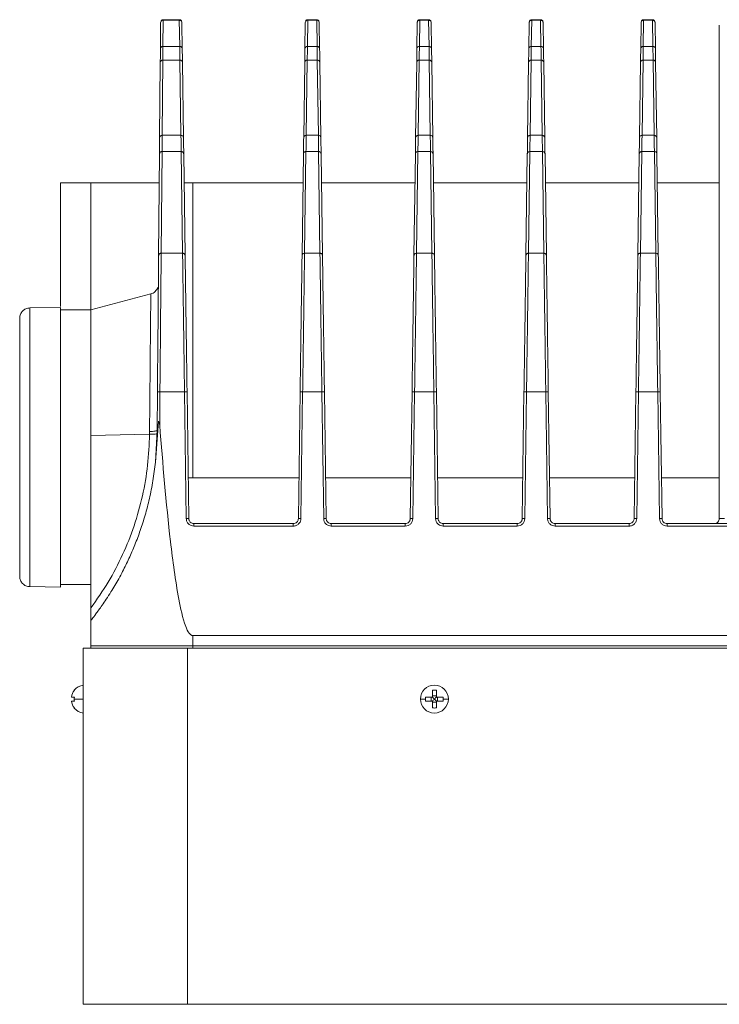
# Model space of a CAD drawing. Header units: millimetres. Extents: x -806 to 2023, y 502 to 1658.
# Tile 16 of 48: x -262 to -124, y 1464 to 1658. Entities that reach past the tile are written whole.
import ezdxf

# ---------------------------------------------------------------- set-up
doc = ezdxf.new("R2010")
doc.units = ezdxf.units.MM

# ---------------------------------------------------------------- blocks, each defined once
blk = doc.blocks.new('Drawing View10')
at = {"color": 7, "linetype": 'Continuous', "lineweight": 18}
for p, q in [((15.2, 130.22), (15.15, 125.08)), ((15.2, 130.26), (15.2, 130.22)), ((18.87, 130.81), (15.58, 130.81)), ((15.65, 125.57), (15.7, 130.71)), ((15.7, 130.71), (15.7, 130.81)), ((15.7, 130.71), (18.87, 130.71)), ((18.87, 130.71), (18.87, 130.81)), ((18.87, 130.71), (18.95, 125.57)), ((19.37, 130.22), (19.37, 130.25)), ((19.45, 125.08), (19.37, 130.22)), ((43.63, 130.22), (43.55, 125.08)), ((43.63, 130.24), (43.63, 130.22)), ((44.05, 125.57), (44.13, 130.71)), ((45.87, 130.81), (44.13, 130.81)), ((44.13, 130.71), (44.13, 130.81)), ((44.13, 130.71), (45.87, 130.71)), ((45.87, 130.71), (45.87, 130.81)), ((45.87, 130.71), (45.95, 125.57)), ((46.37, 130.22), (46.37, 130.24)), ((46.45, 125.08), (46.37, 130.22)), ((65.63, 130.22), (65.55, 125.08)), ((65.63, 130.24), (65.63, 130.22)), ((66.05, 125.57), (66.12, 130.71)), ((66.12, 130.71), (66.13, 130.81)), ((66.12, 130.71), (67.87, 130.71)), ((67.87, 130.81), (66.13, 130.81)), ((67.87, 130.71), (67.87, 130.81)), ((67.87, 130.71), (67.95, 125.57)), ((68.37, 130.22), (68.37, 130.24)), ((68.45, 125.08), (68.37, 130.22)), ((87.63, 130.22), (87.55, 125.08)), ((87.63, 130.24), (87.63, 130.22)), ((88.05, 125.57), (88.12, 130.71)), ((88.12, 130.71), (88.13, 130.81)), ((88.12, 130.71), (89.87, 130.71)), ((89.87, 130.81), (88.13, 130.81)), ((89.87, 130.71), (89.87, 130.81)), ((89.87, 130.71), (89.95, 125.57)), ((90.37, 130.22), (90.37, 130.24)), ((90.45, 125.08), (90.37, 130.22)), ((109.63, 130.22), (109.55, 125.08)), ((109.63, 130.24), (109.63, 130.22)), ((110.05, 125.57), (110.13, 130.71)), ((111.87, 130.81), (110.13, 130.81)), ((110.13, 130.71), (110.13, 130.81)), ((110.13, 130.71), (111.87, 130.71)), ((111.87, 130.71), (111.87, 130.81)), ((111.87, 130.71), (111.95, 125.57)), ((112.37, 130.22), (112.37, 130.24)), ((112.45, 125.08), (112.37, 130.22)), ((125, 120.26), (125, 129.75)), ((18.95, 125.57), (15.65, 125.57)), ((45.95, 125.57), (44.05, 125.57)), ((67.95, 125.57), (66.05, 125.57)), ((89.95, 125.57), (88.05, 125.57)), ((111.95, 125.57), (110.05, 125.57)), ((15.13, 122.41), (15, 107.61)), ((15.5, 108.09), (15.63, 122.89)), ((15.63, 122.89), (18.98, 122.89)), ((18.98, 122.89), (19.19, 108.09)), ((19.69, 107.62), (19.48, 122.41)), ((43.52, 122.41), (43.31, 107.62)), ((43.81, 108.09), (44.02, 122.89)), ((44.02, 122.89), (45.98, 122.89)), ((45.98, 122.89), (46.19, 108.09)), ((46.69, 107.62), (46.48, 122.41)), ((65.52, 122.41), (65.31, 107.62)), ((65.81, 108.09), (66.02, 122.89)), ((66.02, 122.89), (67.98, 122.89)), ((67.98, 122.89), (68.19, 108.09)), ((68.69, 107.62), (68.48, 122.41)), ((87.52, 122.41), (87.31, 107.62)), ((87.81, 108.09), (88.02, 122.89)), ((88.02, 122.89), (89.98, 122.89)), ((89.98, 122.89), (90.19, 108.09)), ((90.69, 107.62), (90.48, 122.41)), ((109.52, 122.41), (109.31, 107.62)), ((109.81, 108.09), (110.02, 122.89)), ((110.02, 122.89), (111.98, 122.89)), ((111.98, 122.89), (112.19, 108.09)), ((112.69, 107.62), (112.48, 122.41)), ((125, 120.25), (125, 120.14)), ((125, 120.14), (125, 32.75)), ((19.19, 108.09), (15.5, 108.09)), ((46.19, 108.09), (43.81, 108.09)), ((68.19, 108.09), (65.81, 108.09)), ((90.19, 108.09), (87.81, 108.09)), ((112.19, 108.09), (109.81, 108.09)), ((15.3, 84.9), (15.47, 104.88)), ((15.47, 104.88), (19.23, 104.88)), ((19.23, 104.88), (19.51, 84.9)), ((43.49, 84.9), (43.76, 104.88)), ((43.76, 104.88), (46.24, 104.88)), ((46.24, 104.88), (46.51, 84.9)), ((65.49, 84.9), (65.76, 104.88)), ((65.76, 104.88), (68.24, 104.88)), ((68.24, 104.88), (68.51, 84.9)), ((87.49, 84.9), (87.76, 104.88)), ((87.76, 104.88), (90.24, 104.88)), ((90.24, 104.88), (90.51, 84.9)), ((109.49, 84.9), (109.76, 104.88)), ((109.76, 104.88), (112.24, 104.88)), ((112.24, 104.88), (112.51, 84.9)), ((14.97, 104.42), (14.8, 84.44)), ((20.01, 84.44), (19.73, 104.42)), ((43.26, 104.42), (42.99, 84.44)), ((47.01, 84.44), (46.74, 104.42)), ((65.26, 104.42), (64.99, 84.44)), ((69.01, 84.44), (68.74, 104.42)), ((87.26, 104.42), (86.99, 84.44)), ((91.01, 84.44), (90.74, 104.42)), ((109.26, 104.42), (108.99, 84.44)), ((113.01, 84.44), (112.74, 104.42)), ((1.5, 98.75), (-4.5, 98.75)), ((-4.5, 98.75), (-4.5, 74.43)), ((1.5, 73.93), (1.5, 98.75)), ((14.87, 98.75), (1.5, 98.75)), ((21.5, 98.75), (19.8, 98.75)), ((21.5, 98.75), (21.5, 40.75)), ((43.19, 98.75), (21.5, 98.75)), ((65.19, 98.75), (46.81, 98.75)), ((87.19, 98.75), (68.81, 98.75)), ((109.19, 98.75), (90.81, 98.75)), ((125, 98.75), (112.81, 98.75)), ((19.51, 84.9), (15.3, 84.9)), ((46.51, 84.9), (43.49, 84.9)), ((68.51, 84.9), (65.49, 84.9)), ((90.51, 84.9), (87.49, 84.9)), ((112.51, 84.9), (109.49, 84.9)), ((14.65, 78.19), (14.65, 78.22)), ((13.27, 76.9), (1.5, 73.75)), ((-4.5, 74.25), (-10.53, 74.14)), ((1.5, 73.75), (-4.5, 73.75)), ((1.5, 63.26), (1.5, 73.75)), ((1.5, 49.06), (1.5, 63.26)), ((14.57, 57.64), (14.5, 50.05)), ((15.01, 51.1), (15.06, 57.65)), ((15.06, 57.65), (19.89, 57.65)), ((19.89, 57.65), (20.24, 32.74)), ((20.74, 32.74), (20.39, 57.64)), ((42.61, 57.64), (42.26, 32.74)), ((42.76, 32.74), (43.11, 57.65)), ((43.11, 57.65), (46.89, 57.65)), ((46.89, 57.65), (47.24, 32.74)), ((47.74, 32.74), (47.39, 57.64)), ((64.61, 57.64), (64.26, 32.74)), ((64.76, 32.74), (65.11, 57.65)), ((65.11, 57.65), (68.89, 57.65)), ((68.89, 57.65), (69.24, 32.74)), ((69.74, 32.74), (69.39, 57.64)), ((86.61, 57.64), (86.26, 32.74)), ((86.76, 32.74), (87.11, 57.65)), ((87.11, 57.65), (90.89, 57.65)), ((90.89, 57.65), (91.24, 32.74)), ((91.74, 32.74), (91.39, 57.64)), ((108.61, 57.64), (108.26, 32.74)), ((108.76, 32.74), (109.11, 57.65)), ((109.11, 57.65), (112.89, 57.65)), ((112.89, 57.65), (113.24, 32.74)), ((113.74, 32.74), (113.39, 57.64)), ((14.63, 50.06), (14.78, 51.86)), ((14.78, 51.86), (15.01, 51.1)), ((1.5, 49.05), (13.02, 49.31)), ((1.5, 15.19), (1.5, 49.05)), ((14.63, 50.06), (14.17, 43.8)), ((14.5, 50.05), (14.17, 43.8)), ((14.44, 50.01), (14.5, 50.05)), ((20.62, 40.75), (21.5, 40.75)), ((42.38, 40.75), (21.5, 40.75)), ((64.38, 40.75), (47.62, 40.75)), ((86.38, 40.75), (69.62, 40.75)), ((108.38, 40.75), (91.62, 40.75)), ((125, 40.75), (113.62, 40.75)), ((41.26, 31.75), (21.74, 31.75)), ((21.74, 31.26), (41.26, 31.26)), ((63.26, 31.75), (48.74, 31.75)), ((48.74, 31.26), (63.26, 31.26)), ((85.26, 31.75), (70.74, 31.75)), ((70.74, 31.26), (85.26, 31.26)), ((107.26, 31.75), (92.74, 31.75)), ((92.74, 31.26), (107.26, 31.26)), ((129.26, 31.75), (114.74, 31.75)), ((114.74, 31.26), (129.26, 31.26)), ((-4.5, 19.75), (1.5, 19.75)), ((-10.53, 19.36), (-4.5, 19.25)), ((1.5, 7.75), (1.5, 12.75)), ((596.5, 9.75), (21.5, 9.75)), ((21.5, 7.75), (21.5, 9.75)), ((1.5, 7.25), (1.5, 7.75)), ((21.5, 7.75), (596.5, 7.75)), ((21.5, 7.25), (21.5, 7.75)), ((0, -62.75), (0, 7.25)), ((20.5, 7.25), (0, 7.25)), ((20.5, 7.25), (20.5, -62.75)), ((597.5, 7.25), (20.5, 7.25)), ((68.6, -1.02), (68.6, -2.35)), ((69.4, -1.02), (69.4, -2.35)), ((-2.34, -2.35), (-2.34, -2.35)), ((-1.76, -3.15), (-2.34, -3.15)), ((-1.76, -3.15), (-2.34, -3.15)), ((66.25, -2.75), (67.25, -2.75)), ((68.6, -2.35), (67.27, -2.35)), ((68.6, -3.15), (67.27, -3.15)), ((68.37, -2.35), (68.37, -3.15)), ((69.4, -2.12), (68.6, -2.12)), ((68.6, -3.15), (68.6, -4.48)), ((69.4, -3.38), (68.6, -3.38)), ((68.97, -2.72), (68.97, -2.78)), ((69.03, -2.72), (68.97, -2.72)), ((69.03, -2.78), (68.97, -2.78)), ((69.03, -2.72), (69.03, -2.78)), ((70.73, -2.35), (69.4, -2.35)), ((69.4, -3.15), (69.4, -4.48)), ((70.73, -3.15), (69.4, -3.15)), ((69.63, -2.35), (69.63, -3.15)), ((0, -62.75), (20.5, -62.75)), ((597.5, -62.75), (20.5, -62.75))]:
    blk.add_line(p, q, dxfattribs=at)
at = {"color": 7, "linetype": 'Continuous', "lineweight": 18, "flags": 128}
for points in [[(71.75, -2.75), (71.7, -2.75), (71.63, -2.75), (71.54, -2.75), (71.42, -2.75), (71.28, -2.75), (71.12, -2.75), (70.94, -2.75), (70.75, -2.75)], [(-1.76, -4.48), (-1.77, -4.49), (-1.77, -4.49), (-1.78, -4.5), (-1.78, -4.5), (-1.78, -4.5), (-1.77, -4.5), (-1.77, -4.49), (-1.76, -4.49)]]:
    blk.add_lwpolyline(points, dxfattribs=at)
at = {"color": 7, "linetype": 'Continuous', "lineweight": 18}
for centre, radius, start, end in [((69, -2.75), 2.75, 0, 180), ((0.38, -2.75), 2.75, 140.9108, 171.6254), ((0.38, -2.75), 2.75, 140.9108, 171.6254), ((0.38, -2.75), 2.78, 97.7758, 140.911), ((-1.7, -0.94), 0.101, 216.7431, 234.6115), ((69, -5.39), 4.39, 84.7672, 95.2328), ((-1.68, 15.84), 18.2, 267.921, 269.7644), ((-1.68, -21.34), 18.2, 90.2356, 92.079), ((0.38, -2.75), 2.75, 188.3746, 219.0892), ((-1.68, 15.04), 18.2, 267.921, 269.7644), ((1.79, -2.77), 3.57, 173.5624, 180.004), ((0.09, 193.87), 196.64, 269.4548, 269.9731), ((1.78, -2.77), 3.56, 179.9934, 186.4455), ((69, -2.75), 2.75, 180, 0), ((71.63, -2.75), 4.38, 174.7635, 180.0065), ((71.63, -2.75), 4.38, 179.9935, 185.2365), ((66.37, -2.75), 4.38, 359.9935, 5.2365), ((66.37, -2.75), 4.38, 354.7635, 0.0065), ((0.38, -2.75), 2.78, 219.089, 262.2242), ((69, -0.11), 4.39, 264.7672, 275.2328)]:
    blk.add_arc(centre, radius, start, end, dxfattribs=at)
for points in [[(15.7, 130.71), (15.64, 130.71), (15.5, 130.69), (15.34, 130.58), (15.22, 130.42), (15.21, 130.29), (15.2, 130.22)], [(18.87, 130.71), (18.94, 130.71), (19.07, 130.69), (19.23, 130.58), (19.35, 130.42), (19.37, 130.29), (19.37, 130.22)], [(44.13, 130.71), (44.06, 130.71), (43.93, 130.69), (43.77, 130.58), (43.65, 130.42), (43.63, 130.29), (43.63, 130.22)], [(66.12, 130.71), (66.06, 130.71), (65.93, 130.69), (65.77, 130.58), (65.65, 130.42), (65.63, 130.29), (65.63, 130.22)], [(88.12, 130.71), (88.06, 130.71), (87.93, 130.69), (87.77, 130.58), (87.65, 130.42), (87.63, 130.29), (87.63, 130.22)], [(110.13, 130.71), (110.06, 130.71), (109.93, 130.69), (109.77, 130.58), (109.65, 130.42), (109.63, 130.29), (109.63, 130.22)], [(15.15, 125.08), (15.15, 124.77), (15.15, 124.13), (15.14, 122.98), (15.13, 122.41)], [(15.15, 125.08), (15.16, 125.15), (15.18, 125.28), (15.29, 125.44), (15.46, 125.55), (15.59, 125.57), (15.65, 125.57)], [(18.95, 125.57), (19.01, 125.57), (19.14, 125.55), (19.31, 125.44), (19.42, 125.28), (19.44, 125.15), (19.45, 125.08)], [(19.48, 122.41), (19.48, 122.99), (19.46, 124.13), (19.45, 124.77), (19.45, 125.08)], [(43.55, 125.08), (43.55, 124.77), (43.54, 124.13), (43.52, 122.99), (43.52, 122.41)], [(44.05, 125.57), (43.99, 125.57), (43.86, 125.55), (43.69, 125.44), (43.58, 125.28), (43.56, 125.15), (43.55, 125.08)], [(45.95, 125.57), (46.01, 125.57), (46.14, 125.55), (46.31, 125.44), (46.42, 125.28), (46.44, 125.15), (46.45, 125.08)], [(46.48, 122.41), (46.48, 122.99), (46.46, 124.13), (46.45, 124.77), (46.45, 125.08)], [(65.55, 125.08), (65.55, 124.77), (65.54, 124.13), (65.52, 122.99), (65.52, 122.41)], [(66.05, 125.57), (65.99, 125.57), (65.86, 125.55), (65.69, 125.44), (65.58, 125.28), (65.56, 125.15), (65.55, 125.08)], [(67.95, 125.57), (68.01, 125.57), (68.14, 125.55), (68.31, 125.44), (68.42, 125.28), (68.44, 125.15), (68.45, 125.08)], [(68.48, 122.41), (68.48, 122.99), (68.46, 124.13), (68.45, 124.77), (68.45, 125.08)], [(87.55, 125.08), (87.55, 124.77), (87.54, 124.13), (87.52, 122.99), (87.52, 122.41)], [(88.05, 125.57), (87.99, 125.57), (87.86, 125.55), (87.69, 125.44), (87.58, 125.28), (87.56, 125.15), (87.55, 125.08)], [(89.95, 125.57), (90.01, 125.57), (90.14, 125.55), (90.31, 125.44), (90.42, 125.28), (90.44, 125.15), (90.45, 125.08)], [(90.48, 122.41), (90.48, 122.99), (90.46, 124.13), (90.45, 124.77), (90.45, 125.08)], [(109.55, 125.08), (109.55, 124.77), (109.54, 124.13), (109.52, 122.99), (109.52, 122.41)], [(110.05, 125.57), (109.99, 125.57), (109.86, 125.55), (109.69, 125.44), (109.58, 125.28), (109.56, 125.15), (109.55, 125.08)], [(111.95, 125.57), (112.01, 125.57), (112.14, 125.55), (112.31, 125.44), (112.42, 125.28), (112.44, 125.15), (112.45, 125.08)], [(112.48, 122.41), (112.48, 122.99), (112.46, 124.13), (112.45, 124.77), (112.45, 125.08)], [(15.63, 122.89), (15.57, 122.88), (15.44, 122.87), (15.27, 122.76), (15.16, 122.6), (15.14, 122.47), (15.13, 122.41)], [(18.98, 122.89), (19.05, 122.88), (19.18, 122.87), (19.34, 122.76), (19.46, 122.6), (19.48, 122.47), (19.48, 122.41)], [(44.02, 122.89), (43.95, 122.88), (43.82, 122.87), (43.66, 122.76), (43.54, 122.6), (43.52, 122.47), (43.52, 122.41)], [(46.48, 122.41), (46.48, 122.47), (46.46, 122.6), (46.34, 122.76), (46.18, 122.87), (46.05, 122.88), (45.98, 122.89)], [(66.02, 122.89), (65.95, 122.88), (65.82, 122.87), (65.66, 122.76), (65.54, 122.6), (65.52, 122.47), (65.52, 122.41)], [(67.98, 122.89), (68.05, 122.88), (68.18, 122.87), (68.34, 122.76), (68.46, 122.6), (68.48, 122.47), (68.48, 122.41)], [(88.02, 122.89), (87.95, 122.88), (87.82, 122.87), (87.66, 122.76), (87.54, 122.6), (87.52, 122.47), (87.52, 122.41)], [(89.98, 122.89), (90.05, 122.88), (90.18, 122.87), (90.34, 122.76), (90.46, 122.6), (90.48, 122.47), (90.48, 122.41)], [(110.02, 122.89), (109.95, 122.88), (109.82, 122.87), (109.66, 122.76), (109.54, 122.6), (109.52, 122.47), (109.52, 122.41)], [(111.98, 122.89), (112.05, 122.88), (112.18, 122.87), (112.34, 122.76), (112.46, 122.6), (112.48, 122.47), (112.48, 122.41)], [(15, 107.61), (15, 107.15), (14.99, 106.21), (14.98, 105.02), (14.97, 104.42)], [(15.5, 108.09), (15.44, 108.08), (15.31, 108.07), (15.14, 107.96), (15.03, 107.8), (15.01, 107.68), (15, 107.61)], [(19.19, 108.09), (19.26, 108.08), (19.39, 108.07), (19.55, 107.96), (19.67, 107.8), (19.68, 107.68), (19.69, 107.62)], [(19.73, 104.42), (19.73, 105.02), (19.71, 106.22), (19.7, 107.15), (19.69, 107.62)], [(43.31, 107.62), (43.3, 107.15), (43.29, 106.22), (43.27, 105.02), (43.26, 104.42)], [(43.81, 108.09), (43.74, 108.08), (43.61, 108.07), (43.45, 107.96), (43.33, 107.8), (43.32, 107.68), (43.31, 107.62)], [(46.19, 108.09), (46.26, 108.08), (46.39, 108.07), (46.55, 107.96), (46.67, 107.8), (46.68, 107.68), (46.69, 107.62)], [(46.74, 104.42), (46.73, 105.02), (46.71, 106.22), (46.7, 107.15), (46.69, 107.62)], [(65.31, 107.62), (65.3, 107.15), (65.29, 106.22), (65.27, 105.02), (65.26, 104.42)], [(65.81, 108.09), (65.74, 108.08), (65.61, 108.07), (65.45, 107.96), (65.33, 107.8), (65.32, 107.68), (65.31, 107.62)], [(68.19, 108.09), (68.26, 108.08), (68.39, 108.07), (68.55, 107.96), (68.67, 107.8), (68.68, 107.68), (68.69, 107.62)], [(68.74, 104.42), (68.73, 105.02), (68.71, 106.22), (68.7, 107.15), (68.69, 107.62)], [(87.31, 107.62), (87.3, 107.15), (87.29, 106.22), (87.27, 105.02), (87.26, 104.42)], [(87.81, 108.09), (87.74, 108.08), (87.61, 108.07), (87.45, 107.96), (87.33, 107.8), (87.32, 107.68), (87.31, 107.62)], [(90.19, 108.09), (90.26, 108.08), (90.39, 108.07), (90.55, 107.96), (90.67, 107.8), (90.68, 107.68), (90.69, 107.62)], [(90.74, 104.42), (90.73, 105.02), (90.71, 106.22), (90.7, 107.15), (90.69, 107.62)], [(109.31, 107.62), (109.3, 107.15), (109.29, 106.22), (109.27, 105.02), (109.26, 104.42)], [(109.81, 108.09), (109.74, 108.08), (109.61, 108.07), (109.45, 107.96), (109.33, 107.8), (109.32, 107.68), (109.31, 107.62)], [(112.69, 107.62), (112.68, 107.68), (112.67, 107.8), (112.55, 107.96), (112.39, 108.07), (112.26, 108.08), (112.19, 108.09)], [(112.74, 104.42), (112.73, 105.02), (112.71, 106.22), (112.7, 107.15), (112.69, 107.62)], [(15.47, 104.88), (15.41, 104.88), (15.28, 104.86), (15.11, 104.76), (15, 104.6), (14.98, 104.48), (14.97, 104.42)], [(19.23, 104.88), (19.3, 104.88), (19.43, 104.86), (19.59, 104.76), (19.71, 104.61), (19.73, 104.49), (19.73, 104.42)], [(43.76, 104.88), (43.7, 104.88), (43.57, 104.86), (43.41, 104.76), (43.29, 104.61), (43.27, 104.49), (43.26, 104.42)], [(46.24, 104.88), (46.3, 104.88), (46.43, 104.86), (46.59, 104.76), (46.71, 104.61), (46.73, 104.49), (46.74, 104.42)], [(65.76, 104.88), (65.7, 104.88), (65.57, 104.86), (65.41, 104.76), (65.29, 104.61), (65.27, 104.49), (65.26, 104.42)], [(68.24, 104.88), (68.3, 104.88), (68.43, 104.86), (68.59, 104.76), (68.71, 104.61), (68.73, 104.49), (68.74, 104.42)], [(87.76, 104.88), (87.7, 104.88), (87.57, 104.86), (87.41, 104.76), (87.29, 104.61), (87.27, 104.49), (87.26, 104.42)], [(90.24, 104.88), (90.3, 104.88), (90.43, 104.86), (90.59, 104.76), (90.71, 104.61), (90.73, 104.49), (90.74, 104.42)], [(109.76, 104.88), (109.7, 104.88), (109.57, 104.86), (109.41, 104.76), (109.29, 104.61), (109.27, 104.49), (109.26, 104.42)], [(112.24, 104.88), (112.3, 104.88), (112.43, 104.86), (112.59, 104.76), (112.71, 104.61), (112.73, 104.49), (112.74, 104.42)], [(15.3, 84.9), (15.23, 84.89), (15.1, 84.88), (14.94, 84.77), (14.82, 84.62), (14.81, 84.5), (14.8, 84.44)], [(43.49, 84.9), (43.42, 84.89), (43.29, 84.88), (43.13, 84.77), (43.01, 84.62), (42.99, 84.5), (42.99, 84.44)], [(46.51, 84.9), (46.58, 84.89), (46.71, 84.88), (46.87, 84.77), (46.99, 84.62), (47.01, 84.5), (47.01, 84.44)], [(65.49, 84.9), (65.42, 84.89), (65.29, 84.88), (65.13, 84.77), (65.01, 84.62), (64.99, 84.5), (64.99, 84.44)], [(68.51, 84.9), (68.58, 84.89), (68.71, 84.88), (68.87, 84.77), (68.99, 84.62), (69.01, 84.5), (69.01, 84.44)], [(87.49, 84.9), (87.42, 84.89), (87.29, 84.88), (87.13, 84.77), (87.01, 84.62), (86.99, 84.5), (86.99, 84.44)], [(109.49, 84.9), (109.42, 84.89), (109.29, 84.88), (109.13, 84.77), (109.01, 84.62), (108.99, 84.5), (108.99, 84.44)], [(112.51, 84.9), (112.58, 84.89), (112.71, 84.88), (112.87, 84.77), (112.99, 84.62), (113.01, 84.5), (113.01, 84.44)], [(-10.53, 74.14), (-10.79, 74.11), (-11.31, 74.04), (-11.96, 73.58), (-12.41, 72.92), (-12.47, 72.4), (-12.5, 72.14)], [(-10.53, 74.14), (-10.53, 74.04), (-10.53, 73.84), (-10.53, 72.21), (-10.53, 69.68), (-10.53, 66.25), (-10.53, 62.07), (-10.53, 57.3), (-10.53, 52.13), (-10.53, 46.75), (-10.53, 41.37), (-10.53, 36.2), (-10.53, 31.43), (-10.53, 27.26), (-10.53, 23.82), (-10.53, 21.29), (-10.53, 19.66), (-10.53, 19.46), (-10.53, 19.36)], [(-4.5, 19.25), (-4.5, 19.35), (-4.5, 19.56), (-4.5, 21.19), (-4.5, 23.73), (-4.5, 27.18), (-4.5, 31.37), (-4.5, 36.16), (-4.5, 41.35), (-4.5, 46.75), (-4.5, 52.15), (-4.5, 57.34), (-4.5, 62.13), (-4.5, 66.32), (-4.5, 69.77), (-4.5, 72.31), (-4.5, 73.94), (-4.5, 74.15), (-4.5, 74.25)], [(1.5, 49.05), (1.5, 50.7), (1.5, 54.02), (1.5, 58.72), (1.5, 63.02), (1.5, 66.75), (1.5, 69.8), (1.5, 72.04), (1.5, 73.48), (1.5, 73.66), (1.5, 73.75)], [(-12.5, 72.14), (-12.5, 72.05), (-12.5, 71.86), (-12.5, 70.35), (-12.5, 68.01), (-12.5, 64.82), (-12.5, 60.95), (-12.5, 56.53), (-12.5, 51.74), (-12.5, 46.75), (-12.5, 41.77), (-12.5, 36.97), (-12.5, 32.55), (-12.5, 28.68), (-12.5, 25.5), (-12.5, 23.15), (-12.5, 21.64), (-12.5, 21.45), (-12.5, 21.36)], [(14.57, 57.64), (14.57, 57.64), (14.59, 57.64), (14.7, 57.65), (14.87, 57.65), (15, 57.65), (15.06, 57.65)], [(19.89, 57.65), (19.95, 57.65), (20.08, 57.65), (20.25, 57.65), (20.37, 57.65), (20.38, 57.64), (20.39, 57.64)], [(42.61, 57.64), (42.62, 57.64), (42.63, 57.65), (42.75, 57.65), (42.92, 57.65), (43.05, 57.65), (43.11, 57.65)], [(46.89, 57.65), (46.95, 57.65), (47.08, 57.65), (47.25, 57.65), (47.37, 57.65), (47.38, 57.64), (47.39, 57.64)], [(64.61, 57.64), (64.62, 57.64), (64.63, 57.65), (64.75, 57.65), (64.92, 57.65), (65.05, 57.65), (65.11, 57.65)], [(68.89, 57.65), (68.95, 57.65), (69.08, 57.65), (69.25, 57.65), (69.37, 57.65), (69.38, 57.64), (69.39, 57.64)], [(86.61, 57.64), (86.62, 57.64), (86.63, 57.65), (86.75, 57.65), (86.92, 57.65), (87.05, 57.65), (87.11, 57.65)], [(90.89, 57.65), (90.95, 57.65), (91.08, 57.65), (91.25, 57.65), (91.37, 57.65), (91.38, 57.64), (91.39, 57.64)], [(108.61, 57.64), (108.62, 57.64), (108.63, 57.65), (108.75, 57.65), (108.92, 57.65), (109.05, 57.65), (109.11, 57.65)], [(112.89, 57.65), (112.95, 57.65), (113.08, 57.65), (113.25, 57.65), (113.37, 57.65), (113.38, 57.64), (113.39, 57.64)], [(14.5, 50.05), (14.5, 50.05), (14.51, 50.05), (14.53, 50.05), (14.57, 50.05), (14.61, 50.05), (14.63, 50.06)], [(20.74, 32.74), (20.73, 32.74), (20.71, 32.74), (20.6, 32.74), (20.43, 32.74), (20.3, 32.74), (20.24, 32.74)], [(21.74, 31.75), (21.74, 31.74), (21.74, 31.73), (21.74, 31.62), (21.74, 31.46), (21.74, 31.33), (21.74, 31.26)], [(41.26, 31.75), (41.26, 31.74), (41.26, 31.73), (41.26, 31.62), (41.26, 31.46), (41.26, 31.33), (41.26, 31.26)], [(42.26, 32.74), (42.27, 32.74), (42.29, 32.74), (42.4, 32.74), (42.57, 32.74), (42.7, 32.74), (42.76, 32.74)], [(47.74, 32.74), (47.73, 32.74), (47.71, 32.74), (47.6, 32.74), (47.43, 32.74), (47.3, 32.74), (47.24, 32.74)], [(48.74, 31.75), (48.74, 31.74), (48.74, 31.73), (48.74, 31.62), (48.74, 31.46), (48.74, 31.33), (48.74, 31.26)], [(63.26, 31.75), (63.26, 31.74), (63.26, 31.73), (63.26, 31.62), (63.26, 31.46), (63.26, 31.33), (63.26, 31.26)], [(64.26, 32.74), (64.27, 32.74), (64.29, 32.74), (64.4, 32.74), (64.57, 32.74), (64.7, 32.74), (64.76, 32.74)], [(69.74, 32.74), (69.73, 32.74), (69.71, 32.74), (69.6, 32.74), (69.43, 32.74), (69.3, 32.74), (69.24, 32.74)], [(70.74, 31.75), (70.74, 31.74), (70.74, 31.73), (70.74, 31.62), (70.74, 31.46), (70.74, 31.33), (70.74, 31.26)], [(85.26, 31.75), (85.26, 31.74), (85.26, 31.73), (85.26, 31.62), (85.26, 31.46), (85.26, 31.33), (85.26, 31.26)], [(86.26, 32.74), (86.27, 32.74), (86.29, 32.74), (86.4, 32.74), (86.57, 32.74), (86.7, 32.74), (86.76, 32.74)], [(91.74, 32.74), (91.73, 32.74), (91.71, 32.74), (91.6, 32.74), (91.43, 32.74), (91.3, 32.74), (91.24, 32.74)], [(92.74, 31.75), (92.74, 31.74), (92.74, 31.73), (92.74, 31.62), (92.74, 31.46), (92.74, 31.33), (92.74, 31.26)], [(107.26, 31.75), (107.26, 31.74), (107.26, 31.73), (107.26, 31.62), (107.26, 31.46), (107.26, 31.33), (107.26, 31.26)], [(108.26, 32.74), (108.27, 32.74), (108.29, 32.74), (108.4, 32.74), (108.57, 32.74), (108.7, 32.74), (108.76, 32.74)], [(113.74, 32.74), (113.73, 32.74), (113.71, 32.74), (113.6, 32.74), (113.43, 32.74), (113.3, 32.74), (113.24, 32.74)], [(114.74, 31.75), (114.74, 31.74), (114.74, 31.73), (114.74, 31.62), (114.74, 31.46), (114.74, 31.33), (114.74, 31.26)], [(124, 31.75), (124.13, 31.77), (124.39, 31.8), (124.72, 32.03), (124.95, 32.36), (124.98, 32.62), (125, 32.75)], [(125, 32.75), (125.02, 32.75), (125.05, 32.75), (125.28, 32.75), (125.61, 32.75), (125.87, 32.75), (126, 32.75)], [(-12.5, 21.36), (-12.47, 21.1), (-12.41, 20.58), (-11.96, 19.92), (-11.31, 19.46), (-10.79, 19.39), (-10.53, 19.36)], [(1.5, 7.75), (1.57, 7.75), (1.72, 7.75), (2.91, 7.75), (4.76, 7.75), (7.27, 7.75), (10.32, 7.75), (13.8, 7.75), (17.57, 7.75), (20.19, 7.75), (21.5, 7.75)]]:
    blk.add_open_spline(points, degree=3, dxfattribs=at)
for points, knots in [([(15.7, 130.81), (15.64, 130.8), (15.53, 130.8), (15.4, 130.72), (15.33, 130.65), (15.3, 130.61), (15.3, 130.6)], [0, 0, 0, 0, 0.3649362, 0.6790125, 0.9399686, 1, 1, 1, 1]), ([(19.28, 130.59), (19.28, 130.6), (19.25, 130.65), (19.15, 130.73), (19.01, 130.8), (18.91, 130.8), (18.87, 130.8)], [0, 0, 0, 0, 0.051813, 0.398702, 0.75591, 1, 1, 1, 1]), ([(44.1, 130.8), (44.07, 130.8), (43.98, 130.8), (43.86, 130.74), (43.76, 130.66), (43.72, 130.6), (43.71, 130.58)], [0, 0, 0, 0, 0.202181, 0.536917, 0.811459, 1, 1, 1, 1]), ([(46.29, 130.58), (46.27, 130.62), (46.2, 130.7), (46.06, 130.78), (45.93, 130.82), (45.87, 130.81), (45.86, 130.81)], [0, 0, 0, 0, 0.280175, 0.609162, 0.960287, 1, 1, 1, 1]), ([(45.87, 130.71), (45.94, 130.71), (46.07, 130.69), (46.23, 130.58), (46.35, 130.42), (46.37, 130.29), (46.37, 130.22)], [0, 0, 0, 0, 0.25, 0.5, 0.75, 1, 1, 1, 1]), ([(66.1, 130.8), (66.07, 130.8), (65.98, 130.8), (65.86, 130.74), (65.76, 130.66), (65.72, 130.6), (65.71, 130.58)], [0, 0, 0, 0, 0.215672, 0.545021, 0.815195, 1, 1, 1, 1]), ([(68.29, 130.58), (68.27, 130.62), (68.2, 130.7), (68.06, 130.78), (67.93, 130.82), (67.87, 130.81), (67.86, 130.81)], [0, 0, 0, 0, 0.280084, 0.609092, 0.960212, 1, 1, 1, 1]), ([(67.87, 130.71), (67.94, 130.71), (68.07, 130.69), (68.23, 130.58), (68.35, 130.42), (68.37, 130.29), (68.37, 130.22)], [0, 0, 0, 0, 0.25, 0.5, 0.75, 1, 1, 1, 1]), ([(88.1, 130.8), (88.07, 130.8), (87.98, 130.8), (87.86, 130.74), (87.76, 130.66), (87.72, 130.6), (87.71, 130.58)], [0, 0, 0, 0, 0.217151, 0.546462, 0.816708, 1, 1, 1, 1]), ([(90.29, 130.58), (90.27, 130.62), (90.2, 130.7), (90.06, 130.78), (89.93, 130.82), (89.87, 130.81), (89.86, 130.81)], [0, 0, 0, 0, 0.272103, 0.608525, 0.958707, 1, 1, 1, 1]), ([(89.87, 130.71), (89.94, 130.71), (90.07, 130.69), (90.23, 130.58), (90.35, 130.42), (90.37, 130.29), (90.37, 130.22)], [0, 0, 0, 0, 0.25, 0.5, 0.75, 1, 1, 1, 1]), ([(110.1, 130.8), (110.07, 130.8), (109.98, 130.8), (109.86, 130.74), (109.76, 130.66), (109.72, 130.6), (109.71, 130.58)], [0, 0, 0, 0, 0.205758, 0.539555, 0.813427, 1, 1, 1, 1]), ([(112.29, 130.58), (112.27, 130.62), (112.2, 130.7), (112.06, 130.78), (111.93, 130.82), (111.87, 130.81), (111.86, 130.81)], [0, 0, 0, 0, 0.280263, 0.609231, 0.960361, 1, 1, 1, 1]), ([(111.87, 130.71), (111.94, 130.71), (112.07, 130.69), (112.23, 130.58), (112.35, 130.42), (112.37, 130.29), (112.37, 130.22)], [0, 0, 0, 0, 0.25, 0.5, 0.75, 1, 1, 1, 1]), ([(15.65, 125.57), (15.65, 125.27), (15.64, 124.79), (15.65, 123.88), (15.64, 123.31), (15.63, 123.01), (15.63, 122.92), (15.63, 122.9), (15.63, 122.89), (15.63, 122.89), (15.63, 122.89), (15.63, 122.89), (15.63, 122.89), (15.63, 122.89)], [0, 0, 0, 0, 0.475849, 0.745774, 0.926711, 0.981457, 0.995254, 0.998758, 0.999662, 0.999902, 0.999969, 0.999989, 1, 1, 1, 1]), ([(18.95, 125.57), (18.95, 125.26), (18.96, 124.62), (18.98, 123.47), (18.98, 122.89)], [0, 0, 0, 0, 0.5, 1, 1, 1, 1]), ([(44.02, 122.89), (44.02, 123.47), (44.04, 124.62), (44.05, 125.26), (44.05, 125.57)], [0, 0, 0, 0, 0.5, 1, 1, 1, 1]), ([(45.95, 125.57), (45.95, 125.26), (45.96, 124.62), (45.98, 123.47), (45.98, 122.89)], [0, 0, 0, 0, 0.5, 1, 1, 1, 1]), ([(66.02, 122.89), (66.02, 123.47), (66.04, 124.62), (66.05, 125.26), (66.05, 125.57)], [0, 0, 0, 0, 0.5, 1, 1, 1, 1]), ([(67.95, 125.57), (67.95, 125.26), (67.96, 124.62), (67.98, 123.47), (67.98, 122.89)], [0, 0, 0, 0, 0.5, 1, 1, 1, 1]), ([(88.02, 122.89), (88.02, 123.47), (88.04, 124.62), (88.05, 125.26), (88.05, 125.57)], [0, 0, 0, 0, 0.5, 1, 1, 1, 1]), ([(89.95, 125.57), (89.95, 125.26), (89.96, 124.62), (89.98, 123.47), (89.98, 122.89)], [0, 0, 0, 0, 0.5, 1, 1, 1, 1]), ([(110.02, 122.89), (110.02, 123.47), (110.04, 124.62), (110.05, 125.26), (110.05, 125.57)], [0, 0, 0, 0, 0.5, 1, 1, 1, 1]), ([(111.95, 125.57), (111.95, 125.26), (111.96, 124.62), (111.98, 123.47), (111.98, 122.89)], [0, 0, 0, 0, 0.5, 1, 1, 1, 1]), ([(15.47, 104.88), (15.48, 105.48), (15.49, 106.37), (15.49, 107.17), (15.49, 107.54), (15.5, 107.79), (15.5, 107.98), (15.5, 108.09)], [0, 0, 0, 0, 0.499975, 0.738526, 0.786914, 0.879259, 1, 1, 1, 1]), ([(19.19, 108.09), (19.2, 107.62), (19.21, 106.68), (19.23, 105.48), (19.23, 104.88)], [0, 0, 0, 0, 0.5, 1, 1, 1, 1]), ([(43.76, 104.88), (43.77, 105.48), (43.79, 106.68), (43.8, 107.62), (43.81, 108.09)], [0, 0, 0, 0, 0.5, 1, 1, 1, 1]), ([(46.19, 108.09), (46.2, 107.62), (46.21, 106.68), (46.23, 105.48), (46.24, 104.88)], [0, 0, 0, 0, 0.5, 1, 1, 1, 1]), ([(65.76, 104.88), (65.77, 105.48), (65.79, 106.68), (65.8, 107.62), (65.81, 108.09)], [0, 0, 0, 0, 0.5, 1, 1, 1, 1]), ([(68.19, 108.09), (68.2, 107.62), (68.21, 106.68), (68.23, 105.48), (68.24, 104.88)], [0, 0, 0, 0, 0.5, 1, 1, 1, 1]), ([(87.76, 104.88), (87.77, 105.48), (87.79, 106.68), (87.8, 107.62), (87.81, 108.09)], [0, 0, 0, 0, 0.5, 1, 1, 1, 1]), ([(90.19, 108.09), (90.2, 107.62), (90.21, 106.68), (90.23, 105.48), (90.24, 104.88)], [0, 0, 0, 0, 0.5, 1, 1, 1, 1]), ([(109.76, 104.88), (109.77, 105.48), (109.79, 106.68), (109.8, 107.62), (109.81, 108.09)], [0, 0, 0, 0, 0.5, 1, 1, 1, 1]), ([(112.19, 108.09), (112.2, 107.62), (112.21, 106.68), (112.23, 105.48), (112.24, 104.88)], [0, 0, 0, 0, 0.5, 1, 1, 1, 1]), ([(14.8, 84.44), (14.8, 83.86), (14.79, 82.72), (14.76, 80.27), (14.74, 77.36), (14.71, 73.99), (14.68, 70.25), (14.64, 66.22), (14.6, 61.99), (14.58, 59.09), (14.57, 57.64)], [0, 0, 0, 0, 0.125, 0.25, 0.375, 0.500001, 0.625, 0.75, 0.875, 1, 1, 1, 1]), ([(15.06, 57.65), (15.06, 58.1), (15.07, 59.19), (15.09, 60.94), (15.11, 62.81), (15.12, 64.62), (15.14, 66.51), (15.16, 68.52), (15.18, 70.57), (15.19, 72.46), (15.21, 75), (15.24, 77.96), (15.27, 80.96), (15.29, 83.3), (15.3, 84.38), (15.3, 84.9)], [0, 0, 0, 0, 0.038263, 0.092204, 0.149103, 0.198644, 0.250108, 0.316337, 0.380094, 0.44138, 0.500194, 0.637419, 0.766464, 0.887325, 1, 1, 1, 1]), ([(19.51, 84.9), (19.52, 84.32), (19.54, 83.15), (19.57, 80.66), (19.61, 77.7), (19.66, 74.27), (19.71, 70.47), (19.77, 66.37), (19.83, 62.07), (19.87, 59.12), (19.89, 57.65)], [0, 0, 0, 0, 0.125, 0.25, 0.375, 0.5, 0.625, 0.75, 0.875, 1, 1, 1, 1]), ([(19.51, 84.9), (19.57, 84.9), (19.66, 84.89), (19.79, 84.83), (19.88, 84.76), (19.96, 84.66), (20.01, 84.55), (20.01, 84.47), (20.01, 84.44)], [0, 0, 0, 0, 0.1976968, 0.3747318, 0.5310586, 0.6666361, 0.8747265, 1, 1, 1, 1]), ([(20.39, 57.64), (20.37, 59.09), (20.33, 61.99), (20.27, 66.22), (20.21, 70.25), (20.16, 73.99), (20.11, 77.36), (20.07, 80.27), (20.04, 82.72), (20.02, 83.87), (20.01, 84.44)], [0, 0, 0, 0, 0.125, 0.25, 0.375, 0.5, 0.625, 0.75, 0.875, 1, 1, 1, 1]), ([(42.99, 84.44), (42.98, 83.87), (42.96, 82.72), (42.93, 80.27), (42.89, 77.36), (42.84, 73.99), (42.79, 70.25), (42.73, 66.22), (42.67, 61.99), (42.63, 59.09), (42.61, 57.64)], [0, 0, 0, 0, 0.125, 0.25, 0.375, 0.5, 0.625, 0.75, 0.875, 1, 1, 1, 1]), ([(43.11, 57.65), (43.13, 59.12), (43.17, 62.07), (43.23, 66.37), (43.29, 70.47), (43.34, 74.27), (43.39, 77.7), (43.43, 80.66), (43.46, 83.15), (43.48, 84.32), (43.49, 84.9)], [0, 0, 0, 0, 0.125, 0.25, 0.375, 0.5, 0.625, 0.75, 0.875, 1, 1, 1, 1]), ([(46.51, 84.9), (46.52, 84.32), (46.54, 83.15), (46.57, 80.66), (46.61, 77.7), (46.66, 74.27), (46.71, 70.47), (46.77, 66.37), (46.83, 62.07), (46.87, 59.12), (46.89, 57.65)], [0, 0, 0, 0, 0.125, 0.25, 0.375, 0.5, 0.625, 0.75, 0.875, 1, 1, 1, 1]), ([(47.39, 57.64), (47.37, 59.09), (47.33, 61.99), (47.27, 66.22), (47.21, 70.25), (47.16, 73.99), (47.11, 77.36), (47.07, 80.27), (47.04, 82.72), (47.02, 83.87), (47.01, 84.44)], [0, 0, 0, 0, 0.125, 0.25, 0.375, 0.5, 0.625, 0.75, 0.875, 1, 1, 1, 1]), ([(64.99, 84.44), (64.98, 83.87), (64.96, 82.72), (64.93, 80.27), (64.89, 77.36), (64.84, 73.99), (64.79, 70.25), (64.73, 66.22), (64.67, 61.99), (64.63, 59.09), (64.61, 57.64)], [0, 0, 0, 0, 0.125, 0.25, 0.375, 0.5, 0.625, 0.75, 0.875, 1, 1, 1, 1]), ([(65.11, 57.65), (65.13, 59.12), (65.17, 62.07), (65.23, 66.37), (65.29, 70.47), (65.34, 74.27), (65.39, 77.7), (65.43, 80.66), (65.46, 83.15), (65.48, 84.32), (65.49, 84.9)], [0, 0, 0, 0, 0.125, 0.25, 0.375, 0.5, 0.625, 0.75, 0.875, 1, 1, 1, 1]), ([(68.51, 84.9), (68.52, 84.32), (68.54, 83.15), (68.57, 80.66), (68.61, 77.7), (68.66, 74.27), (68.71, 70.47), (68.77, 66.37), (68.83, 62.07), (68.87, 59.12), (68.89, 57.65)], [0, 0, 0, 0, 0.125, 0.25, 0.375, 0.5, 0.625, 0.75, 0.875, 1, 1, 1, 1]), ([(69.39, 57.64), (69.37, 59.09), (69.33, 61.99), (69.27, 66.22), (69.21, 70.25), (69.16, 73.99), (69.11, 77.36), (69.07, 80.27), (69.04, 82.72), (69.02, 83.87), (69.01, 84.44)], [0, 0, 0, 0, 0.125, 0.25, 0.375, 0.5, 0.625, 0.75, 0.875, 1, 1, 1, 1]), ([(86.99, 84.44), (86.98, 83.87), (86.96, 82.72), (86.93, 80.27), (86.89, 77.36), (86.84, 73.99), (86.79, 70.25), (86.73, 66.22), (86.67, 61.99), (86.63, 59.09), (86.61, 57.64)], [0, 0, 0, 0, 0.125, 0.25, 0.375, 0.5, 0.625, 0.75, 0.875, 1, 1, 1, 1]), ([(87.11, 57.65), (87.13, 59.12), (87.17, 62.07), (87.23, 66.37), (87.29, 70.47), (87.34, 74.27), (87.39, 77.7), (87.43, 80.66), (87.46, 83.15), (87.48, 84.32), (87.49, 84.9)], [0, 0, 0, 0, 0.125, 0.25, 0.375, 0.5, 0.625, 0.75, 0.875, 1, 1, 1, 1]), ([(90.51, 84.9), (90.52, 84.32), (90.54, 83.15), (90.57, 80.66), (90.61, 77.7), (90.66, 74.27), (90.71, 70.47), (90.77, 66.37), (90.83, 62.07), (90.87, 59.12), (90.89, 57.65)], [0, 0, 0, 0, 0.1249999, 0.2499998, 0.3749998, 0.4999998, 0.6249998, 0.7499999, 0.8749999, 1, 1, 1, 1]), ([(90.51, 84.9), (90.57, 84.9), (90.66, 84.89), (90.79, 84.83), (90.88, 84.76), (90.96, 84.66), (91.01, 84.55), (91.01, 84.47), (91.01, 84.44)], [0, 0, 0, 0, 0.1976968, 0.3747318, 0.5310586, 0.6666361, 0.8747265, 1, 1, 1, 1]), ([(91.39, 57.64), (91.37, 59.09), (91.33, 61.99), (91.27, 66.22), (91.21, 70.25), (91.16, 73.99), (91.11, 77.36), (91.07, 80.27), (91.04, 82.72), (91.02, 83.87), (91.01, 84.44)], [0, 0, 0, 0, 0.125, 0.25, 0.375, 0.5, 0.625, 0.75, 0.875, 1, 1, 1, 1]), ([(108.99, 84.44), (108.98, 83.87), (108.96, 82.72), (108.93, 80.27), (108.89, 77.36), (108.84, 73.99), (108.79, 70.25), (108.73, 66.22), (108.67, 61.99), (108.63, 59.09), (108.61, 57.64)], [0, 0, 0, 0, 0.125, 0.25, 0.375, 0.5, 0.625, 0.75, 0.875, 1, 1, 1, 1]), ([(109.11, 57.65), (109.13, 59.12), (109.17, 62.07), (109.23, 66.37), (109.29, 70.47), (109.34, 74.27), (109.39, 77.7), (109.43, 80.66), (109.46, 83.15), (109.48, 84.32), (109.49, 84.9)], [0, 0, 0, 0, 0.125, 0.25, 0.375, 0.5, 0.625, 0.75, 0.875, 1, 1, 1, 1]), ([(112.51, 84.9), (112.52, 84.32), (112.54, 83.15), (112.57, 80.66), (112.61, 77.7), (112.66, 74.27), (112.71, 70.47), (112.77, 66.37), (112.83, 62.07), (112.87, 59.12), (112.89, 57.65)], [0, 0, 0, 0, 0.125, 0.25, 0.375, 0.5, 0.625, 0.75, 0.875, 1, 1, 1, 1]), ([(113.39, 57.64), (113.37, 59.09), (113.33, 61.99), (113.27, 66.22), (113.21, 70.25), (113.16, 73.99), (113.11, 77.36), (113.07, 80.27), (113.04, 82.72), (113.02, 83.87), (113.01, 84.44)], [0, 0, 0, 0, 0.125, 0.25, 0.375, 0.5, 0.625, 0.75, 0.875, 1, 1, 1, 1]), ([(14.65, 78.22), (14.59, 78.06), (14.46, 77.74), (14.12, 77.35), (13.72, 77.05), (13.41, 76.95), (13.25, 76.9)], [0, 0, 0, 0, 0.253835, 0.510451, 0.761593, 1, 1, 1, 1]), ([(13.02, 49.86), (13.02, 49.86), (13.02, 49.86), (13.02, 49.87), (13.02, 49.87), (13.02, 49.9), (13.02, 50.02), (13.02, 50.47), (13.03, 51.61), (13.05, 53.49), (13.07, 55.55), (13.09, 57.4), (13.1, 58.93), (13.12, 61.09), (13.15, 63.74), (13.17, 66.66), (13.2, 69.72), (13.23, 72.69), (13.25, 75.13), (13.27, 76.63), (13.27, 76.81), (13.27, 76.9)], [0, 0, 0, 0, 0.000005, 0.000044, 0.000149, 0.000541, 0.002053, 0.007989, 0.031508, 0.080229, 0.137852, 0.175735, 0.213211, 0.25028, 0.337797, 0.42118, 0.500422, 0.629978, 0.756487, 0.879938, 1, 1, 1, 1]), ([(21.5, 9.75), (21.44, 9.76), (21.32, 9.77), (21.07, 9.9), (20.57, 10.44), (19.59, 12.78), (18.33, 18.81), (16.55, 32.02), (15.63, 43.46), (15.01, 51.1)], [0, 0, 0, 0, 0.004094, 0.008589, 0.01988, 0.055329, 0.185634, 0.456621, 1, 1, 1, 1]), ([(1.5, 15.19), (2.67, 16.85), (5, 20.18), (7.81, 25.61), (10.07, 31.29), (11.71, 37.19), (12.77, 43.22), (12.93, 47.28), (13.02, 49.31)], [0, 0, 0, 0, 0.166666, 0.333332, 0.499999, 0.666666, 0.833333, 1, 1, 1, 1]), ([(13.02, 49.31), (13.01, 49.31), (13.01, 49.31), (13, 49.31), (12.99, 49.32), (12.99, 49.32), (12.98, 49.33), (12.98, 49.34), (12.97, 49.38), (13, 49.44), (13.02, 49.51), (13.03, 49.61), (13.02, 49.68), (13.01, 49.73), (13.02, 49.76), (13.02, 49.8), (13.02, 49.84), (13.02, 49.86)], [0, 0, 0, 0, 0.004726, 0.035033, 0.039909, 0.046042, 0.06293, 0.087846, 0.11682, 0.262386, 0.409627, 0.532168, 0.762673, 0.767215, 0.799064, 0.884102, 1, 1, 1, 1]), ([(13.02, 49.86), (13.22, 49.87), (13.63, 49.88), (14.13, 49.93), (14.31, 49.97), (14.4, 49.99)], [0, 0, 0, 0, 0.321324, 0.660654, 1, 1, 1, 1]), ([(13.02, 49.31), (13.2, 49.31), (13.51, 49.32), (13.88, 49.34), (14.22, 49.37), (14.46, 49.41), (14.49, 49.45), (14.5, 49.46)], [0, 0, 0, 0, 0.228589, 0.3698751, 0.5371404, 0.814067, 1, 1, 1, 1]), ([(14.17, 43.8), (14.03, 42.59), (13.73, 40.19), (13.03, 36.72), (12.19, 33.46), (11.23, 30.43), (10.16, 27.58), (8.99, 24.88), (7.9, 22.66), (6.96, 20.91), (6.18, 19.55), (5.36, 18.21), (4.52, 16.9), (3.71, 15.72), (3.02, 14.75), (2.3, 13.77), (1.65, 12.93), (1.55, 12.81), (1.5, 12.75)], [0, 0, 0, 0, 0.085733, 0.170236, 0.250102, 0.324417, 0.396905, 0.46987, 0.540122, 0.58322, 0.625046, 0.665763, 0.71589, 0.764337, 0.807443, 0.849481, 0.926595, 1, 1, 1, 1]), ([(20.24, 32.74), (20.24, 32.64), (20.26, 32.44), (20.38, 32.07), (20.61, 31.74), (20.91, 31.5), (21.26, 31.31), (21.55, 31.28), (21.74, 31.26)], [0, 0, 0, 0, 0.13097, 0.2609738, 0.4999864, 0.6302197, 0.7612733, 1, 1, 1, 1]), ([(21.74, 31.75), (21.61, 31.76), (21.35, 31.79), (21.03, 32.01), (20.85, 32.26), (20.75, 32.51), (20.74, 32.66), (20.74, 32.74)], [0, 0, 0, 0, 0.242876, 0.499098, 0.710739, 0.84577, 1, 1, 1, 1]), ([(41.26, 31.26), (41.36, 31.27), (41.57, 31.28), (41.94, 31.4), (42.27, 31.62), (42.52, 31.92), (42.71, 32.27), (42.74, 32.56), (42.76, 32.74)], [0, 0, 0, 0, 0.12951, 0.258127, 0.499989, 0.630497, 0.761831, 1, 1, 1, 1]), ([(42.26, 32.74), (42.26, 32.66), (42.24, 32.51), (42.15, 32.26), (41.97, 32.01), (41.65, 31.79), (41.39, 31.76), (41.26, 31.75)], [0, 0, 0, 0, 0.1541656, 0.28916, 0.5008096, 0.757061, 1, 1, 1, 1]), ([(47.24, 32.74), (47.26, 32.55), (47.31, 32.16), (47.66, 31.67), (48.15, 31.33), (48.54, 31.29), (48.74, 31.26)], [0, 0, 0, 0, 0.249782, 0.499982, 0.750187, 1, 1, 1, 1]), ([(48.74, 31.75), (48.61, 31.76), (48.35, 31.79), (48.04, 32.01), (47.85, 32.26), (47.76, 32.5), (47.74, 32.66), (47.74, 32.74)], [0, 0, 0, 0, 0.242885, 0.499112, 0.708616, 0.844175, 1, 1, 1, 1]), ([(63.26, 31.26), (63.46, 31.29), (63.85, 31.33), (64.34, 31.67), (64.69, 32.16), (64.74, 32.55), (64.76, 32.74)], [0, 0, 0, 0, 0.249655, 0.49964, 0.749807, 1, 1, 1, 1]), ([(64.26, 32.74), (64.26, 32.66), (64.24, 32.51), (64.15, 32.26), (63.97, 32.01), (63.65, 31.79), (63.39, 31.76), (63.26, 31.75)], [0, 0, 0, 0, 0.154183, 0.289186, 0.500831, 0.757131, 1, 1, 1, 1]), ([(69.24, 32.74), (69.26, 32.55), (69.31, 32.16), (69.66, 31.67), (70.15, 31.33), (70.54, 31.29), (70.74, 31.26)], [0, 0, 0, 0, 0.249782, 0.499982, 0.750187, 1, 1, 1, 1]), ([(70.74, 31.75), (70.61, 31.76), (70.35, 31.79), (70.04, 32.01), (69.85, 32.26), (69.76, 32.5), (69.74, 32.66), (69.74, 32.74)], [0, 0, 0, 0, 0.242885, 0.499112, 0.708616, 0.844175, 1, 1, 1, 1]), ([(85.26, 31.26), (85.46, 31.29), (85.85, 31.33), (86.34, 31.67), (86.69, 32.16), (86.74, 32.55), (86.76, 32.74)], [0, 0, 0, 0, 0.249655, 0.49964, 0.749807, 1, 1, 1, 1]), ([(86.26, 32.74), (86.26, 32.66), (86.24, 32.51), (86.15, 32.26), (85.97, 32.01), (85.65, 31.79), (85.39, 31.76), (85.26, 31.75)], [0, 0, 0, 0, 0.154183, 0.289186, 0.500831, 0.757131, 1, 1, 1, 1]), ([(91.24, 32.74), (91.24, 32.64), (91.26, 32.44), (91.38, 32.07), (91.61, 31.74), (91.91, 31.5), (92.26, 31.31), (92.55, 31.28), (92.74, 31.26)], [0, 0, 0, 0, 0.13097, 0.260974, 0.499986, 0.63022, 0.761273, 1, 1, 1, 1]), ([(92.74, 31.75), (92.61, 31.76), (92.35, 31.79), (92.03, 32.01), (91.85, 32.26), (91.76, 32.51), (91.74, 32.66), (91.74, 32.74)], [0, 0, 0, 0, 0.242876, 0.499098, 0.710739, 0.84577, 1, 1, 1, 1]), ([(107.26, 31.26), (107.36, 31.27), (107.57, 31.28), (107.94, 31.4), (108.27, 31.62), (108.52, 31.92), (108.71, 32.27), (108.74, 32.56), (108.76, 32.74)], [0, 0, 0, 0, 0.12951, 0.258127, 0.499989, 0.630497, 0.761831, 1, 1, 1, 1]), ([(108.26, 32.74), (108.26, 32.66), (108.24, 32.51), (108.15, 32.26), (107.97, 32.01), (107.65, 31.79), (107.39, 31.76), (107.26, 31.75)], [0, 0, 0, 0, 0.154166, 0.28916, 0.50081, 0.757061, 1, 1, 1, 1]), ([(113.24, 32.74), (113.26, 32.55), (113.31, 32.16), (113.66, 31.67), (114.15, 31.33), (114.54, 31.29), (114.74, 31.26)], [0, 0, 0, 0, 0.249782, 0.499982, 0.750187, 1, 1, 1, 1]), ([(114.74, 31.75), (114.61, 31.76), (114.35, 31.79), (114.04, 32.01), (113.85, 32.26), (113.76, 32.5), (113.74, 32.66), (113.74, 32.74)], [0, 0, 0, 0, 0.242868, 0.499112, 0.708616, 0.844175, 1, 1, 1, 1]), ([(1.5, 12.75), (1.5, 12.76), (1.5, 12.77), (1.5, 12.89), (1.5, 13.07), (1.5, 13.46), (1.5, 14.17), (1.5, 14.82), (1.5, 15.19)], [0, 0, 0, 0, 0.090066, 0.18234, 0.284973, 0.395307, 0.664032, 1, 1, 1, 1]), ([(68.57, -2.35), (68.63, -2.41), (68.76, -2.53), (68.9, -2.66), (68.97, -2.72)], [0, 0, 0, 0, 0.481368, 1, 1, 1, 1]), ([(68.57, -3.15), (68.63, -3.09), (68.76, -2.97), (68.9, -2.84), (68.97, -2.78)], [0, 0, 0, 0, 0.481534, 1, 1, 1, 1]), ([(68.6, -2.32), (68.66, -2.38), (68.78, -2.51), (68.91, -2.65), (68.97, -2.72)], [0, 0, 0, 0, 0.481534, 1, 1, 1, 1]), ([(68.6, -3.18), (68.66, -3.12), (68.78, -2.99), (68.91, -2.85), (68.97, -2.78)], [0, 0, 0, 0, 0.481368, 1, 1, 1, 1]), ([(69.4, -2.32), (69.34, -2.38), (69.22, -2.51), (69.09, -2.65), (69.03, -2.72)], [0, 0, 0, 0, 0.481368, 1, 1, 1, 1]), ([(69.43, -2.35), (69.37, -2.41), (69.24, -2.53), (69.1, -2.66), (69.03, -2.72)], [0, 0, 0, 0, 0.481534, 1, 1, 1, 1]), ([(69.43, -3.15), (69.37, -3.09), (69.24, -2.97), (69.1, -2.84), (69.03, -2.78)], [0, 0, 0, 0, 0.481368, 1, 1, 1, 1]), ([(69.4, -3.18), (69.34, -3.12), (69.22, -2.99), (69.09, -2.85), (69.03, -2.78)], [0, 0, 0, 0, 0.481534, 1, 1, 1, 1])]:
    blk.add_open_spline(points, degree=3, knots=knots, dxfattribs=at)

msp = doc.modelspace()

# ---------------------------------------------------------------- block references
at = {"color": 7, "linetype": 'Continuous', "lineweight": 18}
msp.add_blockref('Drawing View10', (-249.2, 1527.12), dxfattribs=at)

doc.saveas('drawing.dxf')
